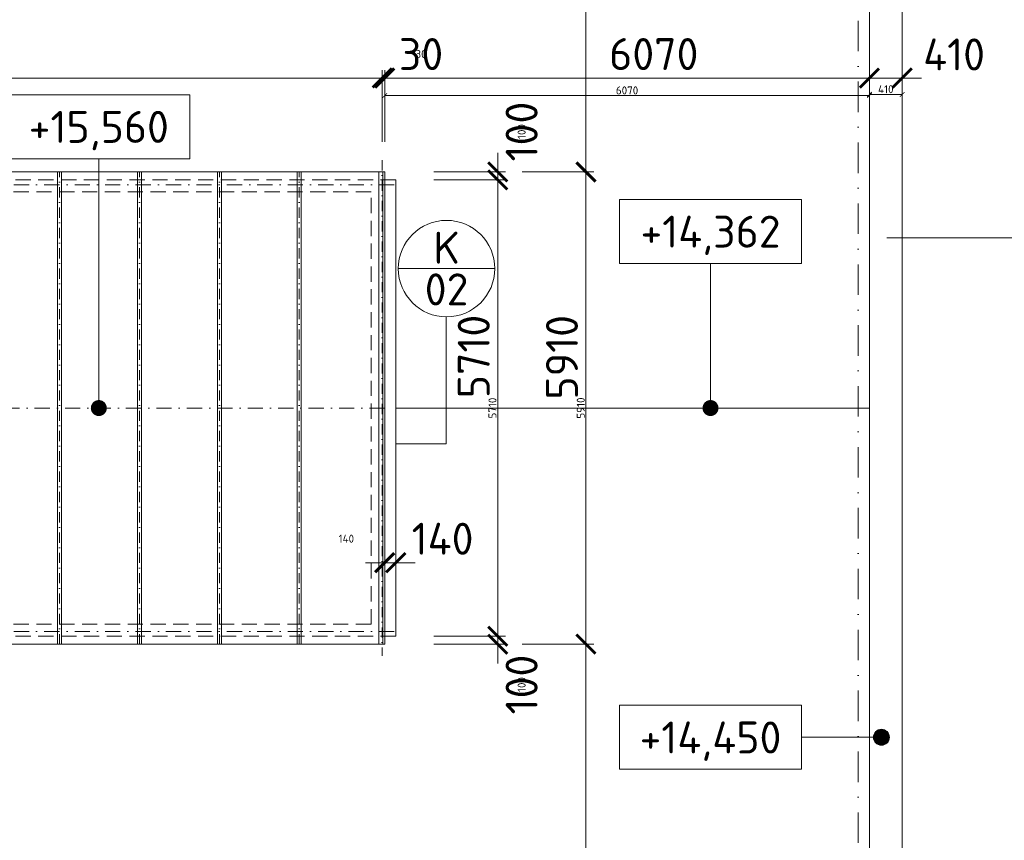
# Model space of a CAD drawing. Header units: millimetres. Extents: x -1695604 to 5289369, y -1488057 to 2187451.
# Tile 190 of 256: x 140050 to 152379, y 198891 to 209160. Entities that reach past the tile are written whole.
import ezdxf
from ezdxf.enums import TextEntityAlignment as Align

# ---------------------------------------------------------------- set-up
doc = ezdxf.new("R2010")
doc.units = ezdxf.units.MM
for name, pattern in [('CENTERX2', [101.6, 63.5, -12.7, 12.7, -12.7]), ('DASHDOT', [25.4, 12.7, -6.35, 0, -6.35]), ('ČÁRKOVANÁ', [19.05, 12.7, -6.35])]:
    doc.linetypes.add(name, pattern=pattern)
doc.layers.get('Defpoints').update_dxf_attribs({"color": 8})
for name, color, linetype, lineweight in [('A99_N_kce-pohl', 1, 'Continuous', 9), ('A99_N_koty-200', 5, 'Continuous', 5), ('A99_N_koty-200 @ 200', 5, 'Continuous', 5), ('A99_N_koty-200 @ 50 (2)', 5, 'Continuous', 5), ('A99_N_koty-vysk', 160, 'Continuous', 5), ('A99_N_znaceni 200', 5, 'Continuous', 5), ('A99_S_kce-pohl', 7, 'Continuous', 5), ('A99_S_osy', 1, 'CENTERX2', 5)]:
    doc.layers.add(name, color=color, linetype=linetype, lineweight=lineweight)
doc.styles.add('A99_kota', font='isocpeur.ttf', dxfattribs={"height": 2})
doc.styles.add('A99_popis', font='isocpeur.ttf')
doc.dimstyles.new('A99_kota_200 new', dxfattribs={"dimscale": 200, "dimtxt": 2, "dimasz": 1.2, "dimexe": 0.5, "dimexo": 1.5, "dimgap": 0.3, "dimtad": 1, "dimdec": 0, "dimzin": 3, "dimdsep": 46, "dimtxsty": 'A99_kota', "dimblk": 'ARCHTICK', "dimcen": 2.5, "dimazin": 2, "dimtfac": 0.75, "dimtdec": 0, "dimtmove": 2, "dimatfit": 0, "dimfxl": 0, "dimtolj": 1, "dimtzin": 0, "dimlwd": 5, "dimlwe": 5, "dimarcsym": 0})

# ---------------------------------------------------------------- blocks, each defined once
blk = doc.blocks.new('_ArchTick')
at = {"color": 0, "linetype": 'ByBlock', "const_width": 0.15}
blk.add_lwpolyline([(-0.5, -0.5), (0.5, 0.5)], dxfattribs=at)
blk = doc.blocks.new('*D4358')
at = {"layer": 'A99_N_koty-200', "color": 0, "linetype": 'Continuous', "lineweight": 5, "transparency": 16777216}
for p, q in [((144620, 207630), (144620, 208530)), ((150690, 208430), (150690, 208530)), ((144620, 208430), (150690, 208430))]:
    blk.add_line(p, q, dxfattribs=at)
at = {"layer": 'Defpoints', "color": 0, "linetype": 'Continuous', "lineweight": 18, "transparency": 16777216}
for p in [(150690, 208430), (150690, 208225), (144620, 206305)]:
    blk.add_point(p, dxfattribs=at)
at = {"layer": 'A99_N_koty-200', "color": 0, "linetype": 'Continuous', "lineweight": 5, "transparency": 16777216, "xscale": 240, "yscale": 240, "zscale": 240, "rotation": 180}
blk.add_blockref('_ArchTick', (144620, 208430), dxfattribs=at)
at = {"layer": 'A99_N_koty-200', "color": 0, "linetype": 'Continuous', "lineweight": 5, "transparency": 16777216, "xscale": 240, "yscale": 240, "zscale": 240}
blk.add_blockref('_ArchTick', (150690, 208430), dxfattribs=at)
at = {"layer": 'A99_N_koty-200', "color": 0, "linetype": 'Continuous', "transparency": 16777216, "insert": (147990, 208730), "char_height": 400, "attachment_point": 5, "style": 'A99_kota'}
blk.add_mtext('\\A1;6070', dxfattribs=at)
blk = doc.blocks.new('*D4359')
at = {"layer": 'A99_N_koty-200', "color": 0, "linetype": 'Continuous', "lineweight": 5, "transparency": 16777216}
for p, q in [((144620, 208010), (144620, 208235)), ((144620, 208210), (150690, 208210)), ((150690, 208210), (150690, 208185))]:
    blk.add_line(p, q, dxfattribs=at)
at = {"layer": 'Defpoints', "color": 0, "linetype": 'Continuous', "lineweight": 18, "transparency": 16777216}
for p in [(150690, 208225), (150690, 208210), (144620, 206305)]:
    blk.add_point(p, dxfattribs=at)
at = {"layer": 'A99_N_koty-200', "color": 0, "linetype": 'Continuous', "lineweight": 5, "transparency": 16777216, "xscale": 60, "yscale": 60, "zscale": 60, "rotation": 180}
blk.add_blockref('_ArchTick', (144620, 208210), dxfattribs=at)
at = {"layer": 'A99_N_koty-200', "color": 0, "linetype": 'Continuous', "lineweight": 5, "transparency": 16777216, "xscale": 60, "yscale": 60, "zscale": 60}
blk.add_blockref('_ArchTick', (150690, 208210), dxfattribs=at)
at = {"layer": 'A99_N_koty-200', "color": 0, "linetype": 'Continuous', "transparency": 16777216, "insert": (147655, 208275), "char_height": 100, "attachment_point": 5, "style": 'A99_kota'}
blk.add_mtext('\\A1;6070', dxfattribs=at)
blk = doc.blocks.new('*D4361')
at = {"layer": 'A99_N_koty-200', "color": 0, "linetype": 'Continuous', "lineweight": 5, "transparency": 16777216}
for p, q in [((150690, 208430), (150690, 208530)), ((151100, 208430), (151100, 208530)), ((150690, 208430), (150450, 208430)), ((151100, 208430), (150690, 208430)), ((151100, 208430), (151340, 208430))]:
    blk.add_line(p, q, dxfattribs=at)
at = {"layer": 'Defpoints', "color": 0, "linetype": 'Continuous', "lineweight": 18, "transparency": 16777216}
for p in [(150690, 208430), (150690, 208430), (151100, 208195)]:
    blk.add_point(p, dxfattribs=at)
at = {"layer": 'A99_N_koty-200', "color": 0, "linetype": 'Continuous', "lineweight": 5, "transparency": 16777216, "xscale": 240, "yscale": 240, "zscale": 240}
blk.add_blockref('_ArchTick', (150690, 208430), dxfattribs=at)
at = {"layer": 'A99_N_koty-200', "color": 0, "linetype": 'Continuous', "lineweight": 5, "transparency": 16777216, "xscale": 240, "yscale": 240, "zscale": 240, "rotation": 180}
blk.add_blockref('_ArchTick', (151100, 208430), dxfattribs=at)
at = {"layer": 'A99_N_koty-200', "color": 0, "linetype": 'Continuous', "transparency": 16777216, "insert": (151750, 208725), "char_height": 400, "attachment_point": 5, "style": 'A99_kota'}
blk.add_mtext('\\A1;410', dxfattribs=at)
blk = doc.blocks.new('*D4362')
at = {"layer": 'A99_N_koty-200', "color": 0, "linetype": 'Continuous', "lineweight": 5, "transparency": 16777216}
for p, q in [((150690, 208355), (150690, 208200)), ((151100, 208225), (151100, 208250)), ((151100, 208225), (150690, 208225))]:
    blk.add_line(p, q, dxfattribs=at)
at = {"layer": 'Defpoints', "color": 0, "linetype": 'Continuous', "lineweight": 18, "transparency": 16777216}
for p in [(150690, 208430), (150690, 208225), (151100, 208195)]:
    blk.add_point(p, dxfattribs=at)
at = {"layer": 'A99_N_koty-200', "color": 0, "linetype": 'Continuous', "lineweight": 5, "transparency": 16777216, "xscale": 60, "yscale": 60, "zscale": 60, "rotation": 180}
blk.add_blockref('_ArchTick', (150690, 208225), dxfattribs=at)
at = {"layer": 'A99_N_koty-200', "color": 0, "linetype": 'Continuous', "lineweight": 5, "transparency": 16777216, "xscale": 60, "yscale": 60, "zscale": 60}
blk.add_blockref('_ArchTick', (151100, 208225), dxfattribs=at)
at = {"layer": 'A99_N_koty-200', "color": 0, "linetype": 'Continuous', "transparency": 16777216, "insert": (150895, 208290), "char_height": 100, "attachment_point": 5, "style": 'A99_kota'}
blk.add_mtext('\\A1;410', dxfattribs=at)
blk = doc.blocks.new('*D4370')
at = {"layer": 'A99_N_koty-200', "color": 0, "linetype": 'Continuous', "lineweight": 5, "transparency": 16777216}
for p, q in [((144590, 207630), (144590, 208530)), ((144620, 207630), (144620, 208530)), ((144590, 208430), (144350, 208430)), ((144590, 208430), (144620, 208430)), ((144620, 208430), (144860, 208430))]:
    blk.add_line(p, q, dxfattribs=at)
at = {"layer": 'Defpoints', "color": 0, "linetype": 'Continuous', "lineweight": 18, "transparency": 16777216}
for p in [(144620, 208430), (144590, 207255), (144620, 207255)]:
    blk.add_point(p, dxfattribs=at)
at = {"layer": 'A99_N_koty-200', "color": 0, "linetype": 'Continuous', "lineweight": 5, "transparency": 16777216, "xscale": 240, "yscale": 240, "zscale": 240}
blk.add_blockref('_ArchTick', (144590, 208430), dxfattribs=at)
at = {"layer": 'A99_N_koty-200', "color": 0, "linetype": 'Continuous', "lineweight": 5, "transparency": 16777216, "xscale": 240, "yscale": 240, "zscale": 240, "rotation": 180}
blk.add_blockref('_ArchTick', (144620, 208430), dxfattribs=at)
at = {"layer": 'A99_N_koty-200', "color": 0, "linetype": 'Continuous', "transparency": 16777216, "insert": (145075, 208730), "char_height": 400, "attachment_point": 5, "style": 'A99_kota'}
blk.add_mtext('\\A1;30', dxfattribs=at)
blk = doc.blocks.new('*D4371')
at = {"layer": 'A99_N_koty-200', "color": 0, "linetype": 'Continuous', "lineweight": 5, "transparency": 16777216}
for p, q in [((144590, 208430), (144530, 208430)), ((144590, 208230), (144590, 208455)), ((144590, 208430), (144620, 208430)), ((144620, 208230), (144620, 208455)), ((144620, 208430), (144680, 208430))]:
    blk.add_line(p, q, dxfattribs=at)
at = {"layer": 'Defpoints', "color": 0, "linetype": 'Continuous', "lineweight": 18, "transparency": 16777216}
for p in [(144620, 208430), (144590, 207255), (144620, 207255)]:
    blk.add_point(p, dxfattribs=at)
at = {"layer": 'A99_N_koty-200', "color": 0, "linetype": 'Continuous', "lineweight": 5, "transparency": 16777216, "xscale": 60, "yscale": 60, "zscale": 60}
blk.add_blockref('_ArchTick', (144590, 208430), dxfattribs=at)
at = {"layer": 'A99_N_koty-200', "color": 0, "linetype": 'Continuous', "lineweight": 5, "transparency": 16777216, "xscale": 60, "yscale": 60, "zscale": 60, "rotation": 180}
blk.add_blockref('_ArchTick', (144620, 208430), dxfattribs=at)
at = {"layer": 'A99_N_koty-200', "color": 0, "linetype": 'Continuous', "transparency": 16777216, "insert": (145075, 208730), "char_height": 100, "attachment_point": 5, "style": 'A99_kota'}
blk.add_mtext('\\A1;30', dxfattribs=at)
blk = doc.blocks.new('*D4376')
at = {"layer": 'A99_N_koty-200', "color": 0, "linetype": 'Continuous', "lineweight": 5, "transparency": 16777216}
for p, q in [((146340, 207255), (147240, 207255)), ((147140, 201345), (147140, 207255)), ((146340, 201345), (147240, 201345))]:
    blk.add_line(p, q, dxfattribs=at)
at = {"layer": 'Defpoints', "color": 0, "linetype": 'Continuous', "lineweight": 18, "transparency": 16777216}
for p in [(144620, 207255), (147140, 207255), (144620, 201345)]:
    blk.add_point(p, dxfattribs=at)
at = {"layer": 'A99_N_koty-200', "color": 0, "linetype": 'Continuous', "lineweight": 5, "transparency": 16777216, "xscale": 240, "yscale": 240, "zscale": 240}
for p, rotation in [((147140, 207255), 90), ((147140, 201345), 270)]:
    blk.add_blockref('_ArchTick', p, dxfattribs=dict(at, rotation=rotation))
at = {"layer": 'A99_N_koty-200', "color": 0, "linetype": 'Continuous', "transparency": 16777216, "insert": (146840, 204935), "char_height": 400, "attachment_point": 5, "rotation": 90, "style": 'A99_kota'}
blk.add_mtext('\\A1;5910', dxfattribs=at)
blk = doc.blocks.new('*D4377')
at = {"layer": 'A99_N_koty-200', "color": 0, "linetype": 'Continuous', "lineweight": 5, "transparency": 16777216}
for p, q in [((146940, 207255), (147165, 207255)), ((147140, 201345), (147140, 207255)), ((146940, 201345), (147165, 201345))]:
    blk.add_line(p, q, dxfattribs=at)
at = {"layer": 'Defpoints', "color": 0, "linetype": 'Continuous', "lineweight": 18, "transparency": 16777216}
for p in [(144620, 207255), (147140, 207255), (144620, 201345)]:
    blk.add_point(p, dxfattribs=at)
at = {"layer": 'A99_N_koty-200', "color": 0, "linetype": 'Continuous', "lineweight": 5, "transparency": 16777216, "xscale": 60, "yscale": 60, "zscale": 60}
for p, rotation in [((147140, 207255), 90), ((147140, 201345), 270)]:
    blk.add_blockref('_ArchTick', p, dxfattribs=dict(at, rotation=rotation))
at = {"layer": 'A99_N_koty-200', "color": 0, "linetype": 'Continuous', "transparency": 16777216, "insert": (147075, 204300), "char_height": 100, "attachment_point": 5, "rotation": 90, "style": 'A99_kota'}
blk.add_mtext('\\A1;5910', dxfattribs=at)
blk = doc.blocks.new('*U50')
at = {"color": 0, "linetype": 'ByBlock'}
blk.add_line((0, -2), (-5, -2), dxfattribs=at)
blk.add_lwpolyline([(0, -4), (11.4, -4), (11.4, 0), (0, 0)], close=True, dxfattribs=at)
at = {"color": 0, "linetype": 'ByBlock', "ltscale": 200, "const_width": 0.5}
blk.add_lwpolyline([(-5.25, -2, -1), (-4.75, -2, -1)], format="xyb", close=True, dxfattribs=at)
at = {"color": 0, "linetype": 'ByBlock'}
blk.add_circle((-5, -2), 0.5, dxfattribs=at)
at = {"color": 0, "linetype": 'ByBlock', "style": 'A99_kota'}
for tag, p in [('VYSKA', (5.7, -2.241)), ('VYSKA_POPIS1', (5.7, -6.041)), ('VYSKA_POPIS2', (5.9, -9.541)), ('VYSKA_POPIS3', (5.9, -13.041))]:
    blk.add_attdef(tag, text='', height=2, dxfattribs=at).set_placement(p, align=Align.MIDDLE)
blk = doc.blocks.new('*U51')
at = {"color": 0, "linetype": 'ByBlock'}
blk.add_line((5.7, -4), (5.7, -13.05), dxfattribs=at)
blk.add_lwpolyline([(0, -4), (11.4, -4), (11.4, 0), (0, 0)], close=True, dxfattribs=at)
at = {"color": 0, "linetype": 'ByBlock', "ltscale": 200, "const_width": 0.5}
blk.add_lwpolyline([(5.7, -13.3, -1), (5.7, -12.8, -1)], format="xyb", close=True, dxfattribs=at)
at = {"color": 0, "linetype": 'ByBlock', "style": 'A99_kota'}
for tag, p in [('VYSKA', (5.7, -2.241)), ('VYSKA_POPIS1', (5.7, -6.041)), ('VYSKA_POPIS2', (5.9, -9.541)), ('VYSKA_POPIS3', (5.9, -13.041))]:
    blk.add_attdef(tag, text='', height=2, dxfattribs=at).set_placement(p, align=Align.MIDDLE)
blk = doc.blocks.new('*U52')
at = {"color": 0, "linetype": 'ByBlock'}
blk.add_line((5.7, -4), (5.7, -19.6), dxfattribs=at)
blk.add_lwpolyline([(0, -4), (11.4, -4), (11.4, 0), (0, 0)], close=True, dxfattribs=at)
at = {"color": 0, "linetype": 'ByBlock', "ltscale": 200, "const_width": 0.5}
blk.add_lwpolyline([(5.7, -19.85, -1), (5.7, -19.35, -1)], format="xyb", close=True, dxfattribs=at)
at = {"color": 0, "linetype": 'ByBlock', "style": 'A99_kota'}
for tag, p in [('VYSKA', (5.7, -2.241)), ('VYSKA_POPIS1', (5.7, -6.041)), ('VYSKA_POPIS2', (5.9, -9.541)), ('VYSKA_POPIS3', (5.9, -13.041))]:
    blk.add_attdef(tag, text='', height=2, dxfattribs=at).set_placement(p, align=Align.MIDDLE)
blk = doc.blocks.new('*D4430')
at = {"layer": 'A99_N_koty-200', "color": 0, "linetype": 'Continuous', "lineweight": 5, "transparency": 16777216}
for p, q in [((146340, 201345), (147240, 201345)), ((147140, 189255), (147140, 201345)), ((146340, 189255), (147240, 189255))]:
    blk.add_line(p, q, dxfattribs=at)
at = {"layer": 'Defpoints', "color": 0, "linetype": 'Continuous', "lineweight": 18, "transparency": 16777216}
for p in [(144620, 201345), (147140, 201345), (144620, 189255)]:
    blk.add_point(p, dxfattribs=at)
at = {"layer": 'A99_N_koty-200', "color": 0, "linetype": 'Continuous', "lineweight": 5, "transparency": 16777216, "xscale": 240, "yscale": 240, "zscale": 240}
for p, rotation in [((147140, 201345), 89.9999999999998), ((147140, 189255), 269.9999999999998)]:
    blk.add_blockref('_ArchTick', p, dxfattribs=dict(at, rotation=rotation))
at = {"layer": 'A99_N_koty-200', "color": 0, "linetype": 'Continuous', "transparency": 16777216, "insert": (146840, 196820), "char_height": 400, "attachment_point": 5, "rotation": 90, "style": 'A99_kota'}
blk.add_mtext('\\A1;12090', dxfattribs=at)
blk = doc.blocks.new('*D4431')
at = {"layer": 'A99_N_koty-200', "color": 0, "linetype": 'Continuous', "lineweight": 5, "transparency": 16777216}
for p, q in [((146940, 201345), (147165, 201345)), ((147140, 189255), (147140, 201345)), ((146940, 189255), (147165, 189255))]:
    blk.add_line(p, q, dxfattribs=at)
at = {"layer": 'Defpoints', "color": 0, "linetype": 'Continuous', "lineweight": 18, "transparency": 16777216}
for p in [(144620, 201345), (147140, 201345), (144620, 189255)]:
    blk.add_point(p, dxfattribs=at)
at = {"layer": 'A99_N_koty-200', "color": 0, "linetype": 'Continuous', "lineweight": 5, "transparency": 16777216, "xscale": 60, "yscale": 60, "zscale": 60}
for p, rotation in [((147140, 201345), 89.9999999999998), ((147140, 189255), 269.9999999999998)]:
    blk.add_blockref('_ArchTick', p, dxfattribs=dict(at, rotation=rotation))
at = {"layer": 'A99_N_koty-200', "color": 0, "linetype": 'Continuous', "transparency": 16777216, "insert": (147075, 195300), "char_height": 100, "attachment_point": 5, "rotation": 90, "style": 'A99_kota'}
blk.add_mtext('\\A1;12090', dxfattribs=at)
blk = doc.blocks.new('*D4433')
at = {"layer": 'A99_N_koty-200', "color": 0, "linetype": 'Continuous', "lineweight": 5, "transparency": 16777216}
for p, q in [((147140, 214020), (147040, 214020)), ((147140, 207255), (147140, 214020)), ((146340, 207255), (147240, 207255))]:
    blk.add_line(p, q, dxfattribs=at)
at = {"layer": 'Defpoints', "color": 0, "linetype": 'Continuous', "lineweight": 18, "transparency": 16777216}
for p in [(147140, 214020), (147145, 214020), (144620, 207255)]:
    blk.add_point(p, dxfattribs=at)
at = {"layer": 'A99_N_koty-200', "color": 0, "linetype": 'Continuous', "lineweight": 5, "transparency": 16777216, "xscale": 240, "yscale": 240, "zscale": 240}
for p, rotation in [((147140, 214020), 89.9999999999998), ((147140, 207255), 269.9999999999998)]:
    blk.add_blockref('_ArchTick', p, dxfattribs=dict(at, rotation=rotation))
at = {"layer": 'A99_N_koty-200', "color": 0, "linetype": 'Continuous', "transparency": 16777216, "insert": (146840, 210320), "char_height": 400, "attachment_point": 5, "rotation": 90, "style": 'A99_kota'}
blk.add_mtext('\\A1;6765', dxfattribs=at)
blk = doc.blocks.new('*D4434')
at = {"layer": 'A99_N_koty-200', "color": 0, "linetype": 'Continuous', "lineweight": 5, "transparency": 16777216}
for p, q in [((147140, 214020), (147115, 214020)), ((147140, 207255), (147140, 214020)), ((146940, 207255), (147165, 207255))]:
    blk.add_line(p, q, dxfattribs=at)
at = {"layer": 'Defpoints', "color": 0, "linetype": 'Continuous', "lineweight": 18, "transparency": 16777216}
for p in [(147140, 214020), (147145, 214020), (144620, 207255)]:
    blk.add_point(p, dxfattribs=at)
at = {"layer": 'A99_N_koty-200', "color": 0, "linetype": 'Continuous', "lineweight": 5, "transparency": 16777216, "xscale": 60, "yscale": 60, "zscale": 60}
for p, rotation in [((147140, 214020), 89.9999999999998), ((147140, 207255), 269.9999999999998)]:
    blk.add_blockref('_ArchTick', p, dxfattribs=dict(at, rotation=rotation))
at = {"layer": 'A99_N_koty-200', "color": 0, "linetype": 'Continuous', "transparency": 16777216, "insert": (147075, 210637), "char_height": 100, "attachment_point": 5, "rotation": 90, "style": 'A99_kota'}
blk.add_mtext('\\A1;6765', dxfattribs=at)
blk = doc.blocks.new('*D4463')
at = {"layer": 'A99_N_koty-200', "color": 0, "linetype": 'Continuous', "lineweight": 5, "transparency": 16777216}
for p, q in [((145235, 207155), (146135, 207155)), ((146035, 207155), (146035, 201445)), ((145235, 201445), (146135, 201445))]:
    blk.add_line(p, q, dxfattribs=at)
at = {"layer": 'Defpoints', "color": 0, "linetype": 'Continuous', "lineweight": 18, "transparency": 16777216}
for p in [(144760, 207155), (144620, 201445), (146035, 201445)]:
    blk.add_point(p, dxfattribs=at)
at = {"layer": 'A99_N_koty-200', "color": 0, "linetype": 'Continuous', "lineweight": 5, "transparency": 16777216, "xscale": 240, "yscale": 240, "zscale": 240}
for p, rotation in [((146035, 207155), 90), ((146035, 201445), 270)]:
    blk.add_blockref('_ArchTick', p, dxfattribs=dict(at, rotation=rotation))
at = {"layer": 'A99_N_koty-200', "color": 0, "linetype": 'Continuous', "transparency": 16777216, "insert": (145735, 204945), "char_height": 400, "attachment_point": 5, "rotation": 90, "style": 'A99_kota'}
blk.add_mtext('\\A1;5710', dxfattribs=at)
blk = doc.blocks.new('*D4464')
at = {"layer": 'A99_N_koty-200', "color": 0, "linetype": 'Continuous', "lineweight": 5, "transparency": 16777216}
for p, q in [((145835, 207155), (146060, 207155)), ((146035, 207155), (146035, 201445)), ((145835, 201445), (146060, 201445))]:
    blk.add_line(p, q, dxfattribs=at)
at = {"layer": 'Defpoints', "color": 0, "linetype": 'Continuous', "lineweight": 18, "transparency": 16777216}
for p in [(144760, 207155), (144620, 201445), (146035, 201445)]:
    blk.add_point(p, dxfattribs=at)
at = {"layer": 'A99_N_koty-200', "color": 0, "linetype": 'Continuous', "lineweight": 5, "transparency": 16777216, "xscale": 60, "yscale": 60, "zscale": 60}
for p, rotation in [((146035, 207155), 90), ((146035, 201445), 270)]:
    blk.add_blockref('_ArchTick', p, dxfattribs=dict(at, rotation=rotation))
at = {"layer": 'A99_N_koty-200', "color": 0, "linetype": 'Continuous', "transparency": 16777216, "insert": (145970, 204300), "char_height": 100, "attachment_point": 5, "rotation": 90, "style": 'A99_kota'}
blk.add_mtext('\\A1;5710', dxfattribs=at)
blk = doc.blocks.new('*D4466')
at = {"layer": 'A99_N_koty-200', "color": 0, "linetype": 'Continuous', "lineweight": 5, "transparency": 16777216}
for p, q in [((146035, 201445), (146035, 201685)), ((145235, 201445), (146135, 201445)), ((145235, 201345), (146135, 201345)), ((146035, 201445), (146035, 201345)), ((146035, 201345), (146035, 201105))]:
    blk.add_line(p, q, dxfattribs=at)
at = {"layer": 'Defpoints', "color": 0, "linetype": 'Continuous', "lineweight": 18, "transparency": 16777216}
for p in [(144620, 201445), (144620, 201345), (146035, 201345)]:
    blk.add_point(p, dxfattribs=at)
at = {"layer": 'A99_N_koty-200', "color": 0, "linetype": 'Continuous', "lineweight": 5, "transparency": 16777216, "xscale": 240, "yscale": 240, "zscale": 240}
for p, rotation in [((146035, 201445), 270), ((146035, 201345), 90)]:
    blk.add_blockref('_ArchTick', p, dxfattribs=dict(at, rotation=rotation))
at = {"layer": 'A99_N_koty-200', "color": 0, "linetype": 'Continuous', "transparency": 16777216, "insert": (146335, 200840), "char_height": 400, "attachment_point": 5, "rotation": 90, "style": 'A99_kota'}
blk.add_mtext('\\A1;100', dxfattribs=at)
blk = doc.blocks.new('*D4467')
at = {"layer": 'A99_N_koty-200', "color": 0, "linetype": 'Continuous', "lineweight": 5, "transparency": 16777216}
for p, q in [((146035, 201445), (146035, 201505)), ((145835, 201445), (146060, 201445)), ((145835, 201345), (146060, 201345)), ((146035, 201445), (146035, 201345)), ((146035, 201345), (146035, 201285))]:
    blk.add_line(p, q, dxfattribs=at)
at = {"layer": 'Defpoints', "color": 0, "linetype": 'Continuous', "lineweight": 18, "transparency": 16777216}
for p in [(144620, 201445), (144620, 201345), (146035, 201345)]:
    blk.add_point(p, dxfattribs=at)
at = {"layer": 'A99_N_koty-200', "color": 0, "linetype": 'Continuous', "lineweight": 5, "transparency": 16777216, "xscale": 60, "yscale": 60, "zscale": 60}
for p, rotation in [((146035, 201445), 270), ((146035, 201345), 90)]:
    blk.add_blockref('_ArchTick', p, dxfattribs=dict(at, rotation=rotation))
at = {"layer": 'A99_N_koty-200', "color": 0, "linetype": 'Continuous', "transparency": 16777216, "insert": (146335, 200840), "char_height": 100, "attachment_point": 5, "rotation": 90, "style": 'A99_kota'}
blk.add_mtext('\\A1;100', dxfattribs=at)
blk = doc.blocks.new('*D4469')
at = {"layer": 'A99_N_koty-200', "color": 0, "linetype": 'Continuous', "lineweight": 5, "transparency": 16777216}
for p, q in [((146035, 207255), (146035, 207495)), ((145235, 207255), (146135, 207255)), ((146035, 207155), (146035, 207255)), ((145235, 207155), (146135, 207155)), ((146035, 207155), (146035, 206915))]:
    blk.add_line(p, q, dxfattribs=at)
at = {"layer": 'Defpoints', "color": 0, "linetype": 'Continuous', "lineweight": 18, "transparency": 16777216}
for p in [(144620, 207255), (146035, 207255), (144760, 207155)]:
    blk.add_point(p, dxfattribs=at)
at = {"layer": 'A99_N_koty-200', "color": 0, "linetype": 'Continuous', "lineweight": 5, "transparency": 16777216, "xscale": 240, "yscale": 240, "zscale": 240}
for p, rotation in [((146035, 207255), 270), ((146035, 207155), 90)]:
    blk.add_blockref('_ArchTick', p, dxfattribs=dict(at, rotation=rotation))
at = {"layer": 'A99_N_koty-200', "color": 0, "linetype": 'Continuous', "transparency": 16777216, "insert": (146335, 207760), "char_height": 400, "attachment_point": 5, "rotation": 90, "style": 'A99_kota'}
blk.add_mtext('\\A1;100', dxfattribs=at)
blk = doc.blocks.new('*D4470')
at = {"layer": 'A99_N_koty-200', "color": 0, "linetype": 'Continuous', "lineweight": 5, "transparency": 16777216}
for p, q in [((145835, 207255), (146060, 207255)), ((146035, 207255), (146035, 207315)), ((146035, 207155), (146035, 207255)), ((145835, 207155), (146060, 207155)), ((146035, 207155), (146035, 207095))]:
    blk.add_line(p, q, dxfattribs=at)
at = {"layer": 'Defpoints', "color": 0, "linetype": 'Continuous', "lineweight": 18, "transparency": 16777216}
for p in [(144620, 207255), (146035, 207255), (144760, 207155)]:
    blk.add_point(p, dxfattribs=at)
at = {"layer": 'A99_N_koty-200', "color": 0, "linetype": 'Continuous', "lineweight": 5, "transparency": 16777216, "xscale": 60, "yscale": 60, "zscale": 60}
for p, rotation in [((146035, 207255), 270), ((146035, 207155), 90)]:
    blk.add_blockref('_ArchTick', p, dxfattribs=dict(at, rotation=rotation))
at = {"layer": 'A99_N_koty-200', "color": 0, "linetype": 'Continuous', "transparency": 16777216, "insert": (146335, 207760), "char_height": 100, "attachment_point": 5, "rotation": 90, "style": 'A99_kota'}
blk.add_mtext('\\A1;100', dxfattribs=at)
blk = doc.blocks.new('*D4505')
at = {"layer": 'A99_N_koty-200', "color": 0, "linetype": 'Continuous', "lineweight": 5, "transparency": 16777216}
for p, q in [((144620, 202365), (144620, 202465)), ((144760, 202365), (144760, 202465)), ((144620, 202365), (144380, 202365)), ((144760, 202365), (144620, 202365)), ((144760, 202365), (145000, 202365))]:
    blk.add_line(p, q, dxfattribs=at)
at = {"layer": 'Defpoints', "color": 0, "linetype": 'Continuous', "lineweight": 18, "transparency": 16777216}
for p in [(144620, 202365), (144620, 202365), (144760, 202365)]:
    blk.add_point(p, dxfattribs=at)
at = {"layer": 'A99_N_koty-200', "color": 0, "linetype": 'Continuous', "lineweight": 5, "transparency": 16777216, "xscale": 240, "yscale": 240, "zscale": 240}
blk.add_blockref('_ArchTick', (144620, 202365), dxfattribs=at)
at = {"layer": 'A99_N_koty-200', "color": 0, "linetype": 'Continuous', "lineweight": 5, "transparency": 16777216, "xscale": 240, "yscale": 240, "zscale": 240, "rotation": 180}
blk.add_blockref('_ArchTick', (144760, 202365), dxfattribs=at)
at = {"layer": 'A99_N_koty-200', "color": 0, "linetype": 'Continuous', "transparency": 16777216, "insert": (145345, 202665), "char_height": 400, "attachment_point": 5, "style": 'A99_kota'}
blk.add_mtext('\\A1;140', dxfattribs=at)
blk = doc.blocks.new('*D4506')
at = {"layer": 'A99_N_koty-200', "color": 0, "linetype": 'Continuous', "lineweight": 5, "transparency": 16777216}
for p, q in [((144620, 202365), (144560, 202365)), ((144620, 202365), (144620, 202390)), ((144760, 202365), (144620, 202365)), ((144760, 202365), (144760, 202390)), ((144760, 202365), (144820, 202365))]:
    blk.add_line(p, q, dxfattribs=at)
at = {"layer": 'Defpoints', "color": 0, "linetype": 'Continuous', "lineweight": 18, "transparency": 16777216}
for p in [(144620, 202365), (144620, 202365), (144760, 202365)]:
    blk.add_point(p, dxfattribs=at)
at = {"layer": 'A99_N_koty-200', "color": 0, "linetype": 'Continuous', "lineweight": 5, "transparency": 16777216, "xscale": 60, "yscale": 60, "zscale": 60}
blk.add_blockref('_ArchTick', (144620, 202365), dxfattribs=at)
at = {"layer": 'A99_N_koty-200', "color": 0, "linetype": 'Continuous', "lineweight": 5, "transparency": 16777216, "xscale": 60, "yscale": 60, "zscale": 60, "rotation": 180}
blk.add_blockref('_ArchTick', (144760, 202365), dxfattribs=at)
at = {"layer": 'A99_N_koty-200', "color": 0, "linetype": 'Continuous', "transparency": 16777216, "insert": (144140, 202665), "char_height": 100, "attachment_point": 5, "style": 'A99_kota'}
blk.add_mtext('\\A1;140', dxfattribs=at)
blk = doc.blocks.new('*D5721')
at = {"layer": 'A99_N_koty-200', "color": 0, "linetype": 'Continuous', "lineweight": 5, "transparency": 16777216}
for p, q in [((78550, 207630), (78550, 208530)), ((144590, 207630), (144590, 208530)), ((144590, 208430), (78550, 208430))]:
    blk.add_line(p, q, dxfattribs=at)
at = {"layer": 'Defpoints', "color": 0, "linetype": 'Continuous', "lineweight": 18, "transparency": 16777216}
for p in [(78550, 208430), (78550, 207255), (144590, 207255)]:
    blk.add_point(p, dxfattribs=at)
at = {"layer": 'A99_N_koty-200', "color": 0, "linetype": 'Continuous', "lineweight": 5, "transparency": 16777216, "xscale": 240, "yscale": 240, "zscale": 240, "rotation": 180}
blk.add_blockref('_ArchTick', (78550, 208430), dxfattribs=at)
at = {"layer": 'A99_N_koty-200', "color": 0, "linetype": 'Continuous', "lineweight": 5, "transparency": 16777216, "xscale": 240, "yscale": 240, "zscale": 240}
blk.add_blockref('_ArchTick', (144590, 208430), dxfattribs=at)
at = {"layer": 'A99_N_koty-200', "color": 0, "linetype": 'Continuous', "transparency": 16777216, "insert": (111570, 208690), "char_height": 400, "attachment_point": 5, "style": 'A99_kota'}
blk.add_mtext('\\A1;66040', dxfattribs=at)
blk = doc.blocks.new('*D5722')
at = {"layer": 'A99_N_koty-200', "color": 0, "linetype": 'Continuous', "lineweight": 5, "transparency": 16777216}
for p, q in [((78550, 208230), (78550, 208455)), ((144590, 208430), (78550, 208430)), ((144590, 208230), (144590, 208455))]:
    blk.add_line(p, q, dxfattribs=at)
at = {"layer": 'Defpoints', "color": 0, "linetype": 'Continuous', "lineweight": 18, "transparency": 16777216}
for p in [(78550, 208430), (78550, 207255), (144590, 207255)]:
    blk.add_point(p, dxfattribs=at)
at = {"layer": 'A99_N_koty-200', "color": 0, "linetype": 'Continuous', "lineweight": 5, "transparency": 16777216, "xscale": 60, "yscale": 60, "zscale": 60, "rotation": 180}
blk.add_blockref('_ArchTick', (78550, 208430), dxfattribs=at)
at = {"layer": 'A99_N_koty-200', "color": 0, "linetype": 'Continuous', "lineweight": 5, "transparency": 16777216, "xscale": 60, "yscale": 60, "zscale": 60}
blk.add_blockref('_ArchTick', (144590, 208430), dxfattribs=at)
at = {"layer": 'A99_N_koty-200', "color": 0, "linetype": 'Continuous', "transparency": 16777216, "insert": (111570, 208495), "char_height": 100, "attachment_point": 5, "style": 'A99_kota'}
blk.add_mtext('\\A1;66040', dxfattribs=at)
blk = doc.blocks.new('*U20')
at = {"color": 0, "linetype": 'ByBlock'}
blk.add_line((-3.02, 0), (3.02, 0), dxfattribs=at)
blk.add_circle((0, 0), 3.02, dxfattribs=at)
at = {"color": 0, "linetype": 'ByBlock', "style": 'A99_popis'}
for tag, p in [('KATEGORIE', (0, 1.31)), ('PRVEK', (0, -1.298))]:
    blk.add_attdef(tag, text='', height=2, dxfattribs=at).set_placement(p, align=Align.MIDDLE_CENTER)
blk = doc.blocks.new('*U5908')
at = {"layer": 'A99_N_koty-200 @ 200', "linetype": 'Continuous'}
dim = blk.add_linear_dim(base=(150690, 208430), p1=(144620, 206305), p2=(150690, 208225), dimstyle='A99_kota_200 new', override={"dimscale": 200, "dimtix": 1, "dimtofl": 1, "dimtmove": 2, "dimatfit": 0}, dxfattribs=at)
dim.commit()
dim.dimension.update_dxf_attribs({"geometry": '*D4358', "text_midpoint": (147990, 208730), "dimtype": 128})
at = {"layer": 'A99_N_koty-200 @ 50 (2)', "linetype": 'Continuous'}
dim = blk.add_linear_dim(base=(150690, 208210), p1=(144620, 206305), p2=(150690, 208225), dimstyle='A99_kota_200 new', override={"dimscale": 50, "dimtix": 1, "dimtofl": 1, "dimtmove": 2, "dimatfit": 0}, dxfattribs=at)
dim.commit()
dim.dimension.update_dxf_attribs({"geometry": '*D4359', "text_midpoint": (147655, 208275)})
blk = doc.blocks.new('*U5909')
at = {"layer": 'A99_N_koty-200 @ 200', "linetype": 'Continuous'}
dim = blk.add_linear_dim(base=(150690, 208430), p1=(151100, 208195), p2=(150690, 208430), angle=180, dimstyle='A99_kota_200 new', override={"dimscale": 200, "dimtix": 1, "dimtofl": 1, "dimtmove": 2, "dimatfit": 0}, dxfattribs=at)
dim.commit()
dim.dimension.update_dxf_attribs({"geometry": '*D4361', "text_midpoint": (151750, 208725), "dimtype": 128})
at = {"layer": 'A99_N_koty-200 @ 50 (2)', "linetype": 'Continuous'}
dim = blk.add_linear_dim(base=(150690, 208225), p1=(151100, 208195), p2=(150690, 208430), angle=180, dimstyle='A99_kota_200 new', override={"dimscale": 50, "dimtix": 1, "dimtofl": 1, "dimtmove": 2, "dimatfit": 0}, dxfattribs=at)
dim.commit()
dim.dimension.update_dxf_attribs({"geometry": '*D4362', "text_midpoint": (150895, 208290)})
blk = doc.blocks.new('*U5912')
at = {"layer": 'A99_N_koty-200 @ 200', "linetype": 'Continuous'}
dim = blk.add_linear_dim(base=(144620, 208430), p1=(144590, 207255), p2=(144620, 207255), angle=180, dimstyle='A99_kota_200 new', override={"dimscale": 200, "dimtix": 1, "dimtofl": 1, "dimtmove": 2, "dimatfit": 0}, dxfattribs=at)
dim.commit()
dim.dimension.update_dxf_attribs({"geometry": '*D4370', "text_midpoint": (145075, 208730), "dimtype": 128})
at = {"layer": 'A99_N_koty-200 @ 50 (2)', "linetype": 'Continuous'}
dim = blk.add_linear_dim(base=(144620, 208430), p1=(144590, 207255), p2=(144620, 207255), angle=180, dimstyle='A99_kota_200 new', override={"dimscale": 50, "dimtix": 1, "dimtofl": 1, "dimtmove": 2, "dimatfit": 0}, dxfattribs=at)
dim.commit()
dim.dimension.update_dxf_attribs({"geometry": '*D4371', "text_midpoint": (145075, 208730), "dimtype": 128})
blk = doc.blocks.new('*U5914')
at = {"layer": 'A99_N_koty-200 @ 200', "linetype": 'Continuous'}
dim = blk.add_linear_dim(base=(147140, 207255), p1=(144620, 201345), p2=(144620, 207255), angle=90, dimstyle='A99_kota_200 new', override={"dimscale": 200, "dimtix": 1, "dimtofl": 1, "dimtmove": 2, "dimatfit": 0}, dxfattribs=at)
dim.commit()
dim.dimension.update_dxf_attribs({"geometry": '*D4376', "text_midpoint": (146840, 204935), "dimtype": 128})
at = {"layer": 'A99_N_koty-200 @ 50 (2)', "linetype": 'Continuous'}
dim = blk.add_linear_dim(base=(147140, 207255), p1=(144620, 201345), p2=(144620, 207255), angle=90, dimstyle='A99_kota_200 new', override={"dimscale": 50, "dimtix": 1, "dimtofl": 1, "dimtmove": 2, "dimatfit": 0}, dxfattribs=at)
dim.commit()
dim.dimension.update_dxf_attribs({"geometry": '*D4377', "text_midpoint": (147075, 204300)})
blk = doc.blocks.new('*U5932')
at = {"layer": 'A99_N_koty-200 @ 200', "linetype": 'Continuous'}
dim = blk.add_linear_dim(base=(147140, 201345), p1=(144620, 189255), p2=(144620, 201345), angle=90, dimstyle='A99_kota_200 new', override={"dimscale": 200, "dimtix": 1, "dimtofl": 1, "dimtmove": 2, "dimatfit": 0}, dxfattribs=at)
dim.commit()
dim.dimension.update_dxf_attribs({"geometry": '*D4430', "text_midpoint": (146840, 196820), "dimtype": 128})
at = {"layer": 'A99_N_koty-200 @ 50 (2)', "linetype": 'Continuous'}
dim = blk.add_linear_dim(base=(147140, 201345), p1=(144620, 189255), p2=(144620, 201345), angle=90, dimstyle='A99_kota_200 new', override={"dimscale": 50, "dimtix": 1, "dimtofl": 1, "dimtmove": 2, "dimatfit": 0}, dxfattribs=at)
dim.commit()
dim.dimension.update_dxf_attribs({"geometry": '*D4431', "text_midpoint": (147075, 195300)})
blk = doc.blocks.new('*U5933')
at = {"layer": 'A99_N_koty-200 @ 200', "linetype": 'Continuous'}
dim = blk.add_linear_dim(base=(147140, 214020), p1=(144620, 207255), p2=(147145, 214020), angle=90, dimstyle='A99_kota_200 new', override={"dimscale": 200, "dimtix": 1, "dimtofl": 1, "dimtmove": 2, "dimatfit": 0}, dxfattribs=at)
dim.commit()
dim.dimension.update_dxf_attribs({"geometry": '*D4433', "text_midpoint": (146840, 210320), "dimtype": 128})
at = {"layer": 'A99_N_koty-200 @ 50 (2)', "linetype": 'Continuous'}
dim = blk.add_linear_dim(base=(147140, 214020), p1=(144620, 207255), p2=(147145, 214020), angle=90, dimstyle='A99_kota_200 new', override={"dimscale": 50, "dimtix": 1, "dimtofl": 1, "dimtmove": 2, "dimatfit": 0}, dxfattribs=at)
dim.commit()
dim.dimension.update_dxf_attribs({"geometry": '*D4434', "text_midpoint": (147075, 210637.5)})
blk = doc.blocks.new('*U5943')
at = {"layer": 'A99_N_koty-200 @ 200', "linetype": 'Continuous'}
dim = blk.add_linear_dim(base=(146035, 201445), p1=(144760, 207155), p2=(144620, 201445), angle=90, dimstyle='A99_kota_200 new', override={"dimscale": 200, "dimtix": 1, "dimtofl": 1, "dimtmove": 2, "dimatfit": 0}, dxfattribs=at)
dim.commit()
dim.dimension.update_dxf_attribs({"geometry": '*D4463', "text_midpoint": (145735, 204945), "dimtype": 128})
at = {"layer": 'A99_N_koty-200 @ 50 (2)', "linetype": 'Continuous'}
dim = blk.add_linear_dim(base=(146035, 201445), p1=(144760, 207155), p2=(144620, 201445), angle=90, dimstyle='A99_kota_200 new', override={"dimscale": 50, "dimtix": 1, "dimtofl": 1, "dimtmove": 2, "dimatfit": 0}, dxfattribs=at)
dim.commit()
dim.dimension.update_dxf_attribs({"geometry": '*D4464', "text_midpoint": (145970, 204300)})
blk = doc.blocks.new('*U5944')
at = {"layer": 'A99_N_koty-200 @ 200', "linetype": 'Continuous'}
dim = blk.add_linear_dim(base=(146035, 201345), p1=(144620, 201445), p2=(144620, 201345), angle=90, dimstyle='A99_kota_200 new', override={"dimscale": 200, "dimtix": 1, "dimtofl": 1, "dimtmove": 2, "dimatfit": 0}, dxfattribs=at)
dim.commit()
dim.dimension.update_dxf_attribs({"geometry": '*D4466', "text_midpoint": (146335, 200840), "dimtype": 128})
at = {"layer": 'A99_N_koty-200 @ 50 (2)', "linetype": 'Continuous'}
dim = blk.add_linear_dim(base=(146035, 201345), p1=(144620, 201445), p2=(144620, 201345), angle=90, dimstyle='A99_kota_200 new', override={"dimscale": 50, "dimtix": 1, "dimtofl": 1, "dimtmove": 2, "dimatfit": 0}, dxfattribs=at)
dim.commit()
dim.dimension.update_dxf_attribs({"geometry": '*D4467', "text_midpoint": (146335, 200840), "dimtype": 128})
blk = doc.blocks.new('*U5945')
at = {"layer": 'A99_N_koty-200 @ 200', "linetype": 'Continuous'}
dim = blk.add_linear_dim(base=(146035, 207255), p1=(144760, 207155), p2=(144620, 207255), angle=270, dimstyle='A99_kota_200 new', override={"dimscale": 200, "dimtix": 1, "dimtofl": 1, "dimtmove": 2, "dimatfit": 0}, dxfattribs=at)
dim.commit()
dim.dimension.update_dxf_attribs({"geometry": '*D4469', "text_midpoint": (146335, 207760), "dimtype": 128})
at = {"layer": 'A99_N_koty-200 @ 50 (2)', "linetype": 'Continuous'}
dim = blk.add_linear_dim(base=(146035, 207255), p1=(144760, 207155), p2=(144620, 207255), angle=270, dimstyle='A99_kota_200 new', override={"dimscale": 50, "dimtix": 1, "dimtofl": 1, "dimtmove": 2, "dimatfit": 0}, dxfattribs=at)
dim.commit()
dim.dimension.update_dxf_attribs({"geometry": '*D4470', "text_midpoint": (146335, 207760), "dimtype": 128})
blk = doc.blocks.new('*U5957')
at = {"layer": 'A99_N_koty-200 @ 200', "linetype": 'Continuous'}
dim = blk.add_linear_dim(base=(144620, 202365), p1=(144760, 202365), p2=(144620, 202365), angle=180, dimstyle='A99_kota_200 new', override={"dimscale": 200, "dimtix": 1, "dimtofl": 1, "dimtmove": 2, "dimatfit": 0}, dxfattribs=at)
dim.commit()
dim.dimension.update_dxf_attribs({"geometry": '*D4505', "text_midpoint": (145345, 202665), "dimtype": 128})
at = {"layer": 'A99_N_koty-200 @ 50 (2)', "linetype": 'Continuous'}
dim = blk.add_linear_dim(base=(144620, 202365), p1=(144760, 202365), p2=(144620, 202365), angle=180, dimstyle='A99_kota_200 new', override={"dimscale": 50, "dimtix": 1, "dimtofl": 1, "dimtmove": 2, "dimatfit": 0}, dxfattribs=at)
dim.commit()
dim.dimension.update_dxf_attribs({"geometry": '*D4506', "text_midpoint": (144140, 202665), "dimtype": 128})
blk = doc.blocks.new('*U6357')
at = {"layer": 'A99_N_koty-200 @ 200', "linetype": 'Continuous'}
dim = blk.add_linear_dim(base=(78550, 208430), p1=(144590, 207255), p2=(78550, 207255), angle=180, dimstyle='A99_kota_200 new', override={"dimscale": 200, "dimtix": 1, "dimtofl": 1, "dimtmove": 2, "dimatfit": 0}, dxfattribs=at)
dim.commit()
dim.dimension.update_dxf_attribs({"geometry": '*D5721', "text_midpoint": (111570, 208690)})
at = {"layer": 'A99_N_koty-200 @ 50 (2)', "linetype": 'Continuous'}
dim = blk.add_linear_dim(base=(78550, 208430), p1=(144590, 207255), p2=(78550, 207255), angle=180, dimstyle='A99_kota_200 new', override={"dimscale": 50, "dimtix": 1, "dimtofl": 1, "dimtmove": 2, "dimatfit": 0}, dxfattribs=at)
dim.commit()
dim.dimension.update_dxf_attribs({"geometry": '*D5722', "text_midpoint": (111570, 208495)})

msp = doc.modelspace()

# ---------------------------------------------------------------- linework, layer by layer
at = {"layer": 'A99_N_kce-pohl', "linetype": 'Continuous', "lineweight": 9}
for p, q in [((140525, 201345), (140525, 207255)), ((140575, 201345), (140575, 207255)), ((141525, 201345), (141525, 207255)), ((141575, 201345), (141575, 207255)), ((142525, 201345), (142525, 207255)), ((142575, 201345), (142575, 207255)), ((143525, 201345), (143525, 207255)), ((143575, 201345), (143575, 207255)), ((144545, 201345), (144545, 207255))]:
    msp.add_line(p, q, dxfattribs=at)
for points in [[(151100, 176350), (151100, 214430)], [(150690, 177180), (150690, 214020)], [(144595, 201345), (144595, 207255)], [(144760, 201445), (144760, 207155)], [(140525, 204675), (140525, 204495)], [(140575, 204675), (140575, 204495)], [(142525, 204675), (142525, 204495)], [(142575, 204675), (142575, 204495)], [(143525, 204675), (143525, 204495)], [(143575, 204675), (143575, 204495)], [(150690, 204300), (144760, 204300)]]:
    msp.add_lwpolyline(points, dxfattribs=at)
msp.add_lwpolyline([(11930, 207255), (144620, 207255), (144620, 201345), (11930, 201345)], close=True, dxfattribs=at)
at = {"layer": 'A99_N_kce-pohl', "linetype": 'ČÁRKOVANÁ', "lineweight": 9, "ltscale": 15}
for points in [[(144760, 207155), (11790, 207155)], [(144450, 207005.3), (12100, 207005.3)], [(144450, 201594.7), (144450, 207005.3)], [(144450, 201594.7), (144450, 207005.3)], [(144450, 201594.7), (12100, 201594.7)], [(144760, 201445), (11790, 201445)]]:
    msp.add_lwpolyline(points, dxfattribs=at)
at = {"layer": 'A99_N_kce-pohl', "linetype": 'ČÁRKOVANÁ', "lineweight": 9, "ltscale": 3}
for points in [[(141525, 204675), (141525, 204495)], [(141575, 204675), (141575, 204495)]]:
    msp.add_lwpolyline(points, dxfattribs=at)
at = {"layer": 'A99_N_znaceni 200'}
msp.add_lwpolyline([(152553.4, 206431.9), (150909.5, 206431.9)], dxfattribs=at)
at = {"layer": 'A99_N_znaceni 200', "lineweight": 5}
for points in [[(145390, 205440.8), (145390, 203852.5)], [(144765, 203852.5), (145390, 203852.5)]]:
    msp.add_lwpolyline(points, dxfattribs=at)
at = {"layer": 'A99_S_kce-pohl', "linetype": 'Continuous', "ltscale": 25}
msp.add_line((151100, 214130), (151100, 207180), dxfattribs=at)
at = {"layer": 'A99_S_osy', "linetype": 'DASHDOT', "lineweight": 5, "ltscale": 10}
for p, q in [((144590, 207400), (144590, 201200)), ((144590, 207400), (144590, 201200)), ((140550, 201345), (140550, 207255)), ((141550, 201345), (141550, 207255)), ((142550, 201345), (142550, 207255)), ((143550, 201345), (143550, 207255))]:
    msp.add_line(p, q, dxfattribs=at)
at = {"layer": 'A99_S_osy', "linetype": 'DASHDOT', "lineweight": 5, "ltscale": 30}
msp.add_lwpolyline([(150550, 250300), (150550, 146890)], dxfattribs=at)
at = {"layer": 'A99_S_osy', "linetype": 'DASHDOT', "lineweight": 5, "ltscale": 15}
for points in [[(144740, 207095), (11865, 207095)], [(144620, 204300), (11930, 204300)], [(144740, 201505), (11865, 201505)]]:
    msp.add_lwpolyline(points, dxfattribs=at)

# ---------------------------------------------------------------- block references
at = {"layer": 'A99_N_koty-200', "color": 3, "linetype": 'Continuous', "lineweight": 18}
for name in ['*U5933', '*U5912', '*U5908', '*U5909', '*U6357', '*U5945', '*U5914', '*U5943', '*U5957', '*U5944', '*U5932']:
    msp.add_blockref(name, (0, 0), dxfattribs=at)
at = {"layer": 'A99_N_koty-vysk'}
ref = msp.add_blockref('*U52', (142180.7, 208220), dxfattribs=dict(at, xscale=-200, yscale=200, zscale=200))
ref.add_attrib('VYSKA', '+15,560', dxfattribs={"layer": '0', "color": 0, "linetype": 'ByBlock', "height": 400, "style": 'A99_kota'}).set_placement((141040.7, 207771.8), align=Align.MIDDLE)
ref = msp.add_blockref('*U51', (149840, 206910), dxfattribs=dict(at, xscale=-200, yscale=200, zscale=200))
ref.add_attrib('VYSKA', '+14,362', dxfattribs={"layer": '0', "color": 0, "linetype": 'ByBlock', "height": 400, "style": 'A99_kota'}).set_placement((148700, 206461.8), align=Align.MIDDLE)
ref = msp.add_blockref('*U50', (149840, 200580), dxfattribs=dict(at, xscale=-200, yscale=200, zscale=200))
ref.add_attrib('VYSKA', '+14,450', dxfattribs={"layer": '0', "color": 0, "linetype": 'ByBlock', "height": 400, "style": 'A99_kota'}).set_placement((148700, 200131.8), align=Align.MIDDLE)
at = {"layer": 'A99_N_znaceni 200'}
ref = msp.add_blockref('*U20', (145395, 206044.8), dxfattribs=dict(at, xscale=-200, yscale=200, zscale=200))
ref.add_attrib('KATEGORIE', 'K', dxfattribs={"layer": '0', "color": 0, "linetype": 'ByBlock', "height": 400, "style": 'A99_popis'}).set_placement((145395, 206306.8), align=Align.MIDDLE_CENTER)
ref.add_attrib('PRVEK', '02', dxfattribs={"layer": '0', "color": 0, "linetype": 'ByBlock', "height": 400, "style": 'A99_popis'}).set_placement((145395, 205785.2), align=Align.MIDDLE_CENTER)

doc.saveas('drawing.dxf')
